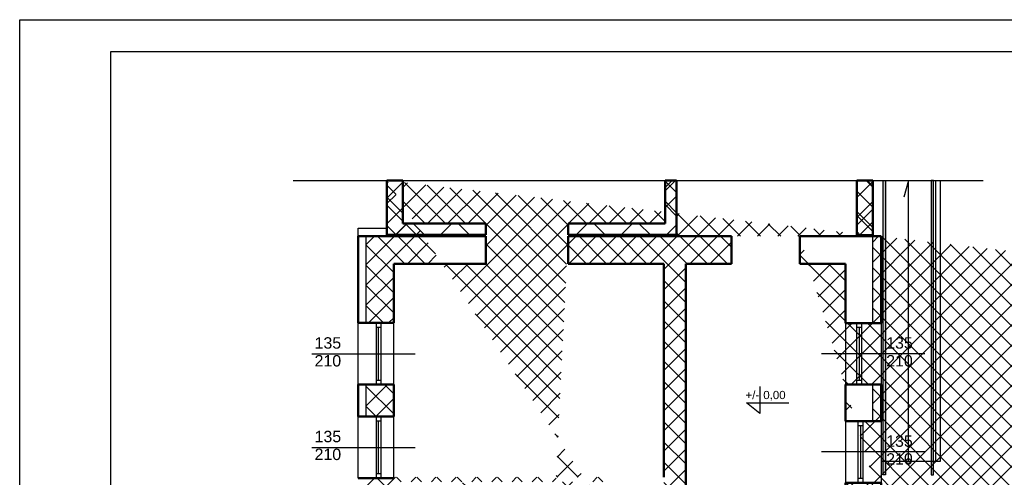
# Model space of a CAD drawing. Header units: millimetres. Extents: x 2263 to 12009, y 1338 to 5538.
# Tile 11 of 78: x 2263 to 4421, y 4535 to 5538. Entities that reach past the tile are written whole.
import ezdxf

# ---------------------------------------------------------------- set-up
doc = ezdxf.new("R2010")
doc.units = ezdxf.units.MM
for name, color, linetype in [('2D - Ogólne', 7, 'Continuous'), ('Drzwi Archicad', 7, 'Continuous'), ('Konstrukcja - Ściany zew', 7, 'Continuous'), ('Okna Archicada', 7, 'Continuous'), ('Opisy - Teksty', 7, 'Continuous')]:
    doc.layers.add(name, color=color, linetype=linetype)
for name, color, linetype, lineweight in [('A_cienkie', 130, 'Continuous', 9), ('A_opisy', 81, 'Continuous', 13), ('A_ściany istniejące hatch', 82, 'Continuous', 9)]:
    doc.layers.add(name, color=color, linetype=linetype, lineweight=lineweight)
doc.styles.get("Standard").update_dxf_attribs({"font": 'arial.ttf'})
doc.styles.add('STYL_AUTOMATYCZNY_1', font='arial.ttf')
pattern_1 = [(45, (0, 0), (-494.975, 494.975), []), (135, (0, 0), (494.975, 494.975), [])]

# ---------------------------------------------------------------- blocks, each defined once
blk = doc.blocks.new('Okno 27_2')
at = {"layer": 'Okna Archicada', "color": 7, "linetype": 'Continuous', "lineweight": 25}
for p, q in [((-675, 400), (675, 400)), ((-675, 0), (-575, 0)), ((-575, 0), (-575, -100)), ((-575, 0), (575, 0)), ((575, -100), (575, 0)), ((575, 0), (675, 0)), ((-575, -100), (-675, -100)), ((-575, -50), (575, -50)), ((575, -100), (-575, -100)), ((675, -100), (575, -100)), ((-675, -380), (675, -380))]:
    blk.add_line(p, q, dxfattribs=at)
at = {"layer": 'Okna Archicada', "color": 7, "linetype": 'Continuous', "lineweight": 50}
for p, q in [((-675, 400), (-675, 0)), ((675, 400), (675, 0)), ((-675, 0), (-675, -100)), ((-675, 0), (-675, -100)), ((675, 0), (675, -100)), ((675, 0), (675, -100)), ((-675, -100), (-675, -380)), ((675, -100), (675, -380))]:
    blk.add_line(p, q, dxfattribs=at)
blk = doc.blocks.new('Okno 27_3')
at = {"layer": 'Okna Archicada', "color": 7, "linetype": 'Continuous', "lineweight": 25}
for p, q in [((-675, 430), (675, 430)), ((-675, 0), (-575, 0)), ((-575, 0), (-575, -100)), ((-575, 0), (575, 0)), ((575, -100), (575, 0)), ((575, 0), (675, 0)), ((-575, -100), (-675, -100)), ((-575, -50), (575, -50)), ((575, -100), (-575, -100)), ((675, -100), (575, -100)), ((-675, -350), (675, -350))]:
    blk.add_line(p, q, dxfattribs=at)
at = {"layer": 'Okna Archicada', "color": 7, "linetype": 'Continuous', "lineweight": 50}
for p, q in [((-675, 0), (-675, 430)), ((675, 0), (675, 430)), ((-675, -100), (-675, 0)), ((-675, -100), (-675, 0)), ((675, -100), (675, 0)), ((675, -100), (675, 0)), ((-675, -350), (-675, -100)), ((675, -350), (675, -100))]:
    blk.add_line(p, q, dxfattribs=at)
blk = doc.blocks.new('Drzwi metalowe 27_2')
at = {"layer": 'Drzwi Archicad', "color": 7, "linetype": 'Continuous', "lineweight": 25}
for p, q in [((622, 0), (622, 1324)), ((622, 1324), (662, 1324)), ((662, 1324), (662, 0)), ((-737, 250), (-737, 269)), ((-737, 269), (-687, 269)), ((-687, 250), (-737, 250)), ((-700, 0), (-700, 250)), ((-700, 250), (-675, 250)), ((-687, 269), (-687, 250)), ((-675, 250), (-675, 0)), ((675, 0), (675, 250)), ((675, 250), (700, 250)), ((687, 269), (737, 269)), ((687, 250), (687, 269)), ((737, 250), (687, 250)), ((700, 250), (700, 0)), ((737, 269), (737, 250)), ((-675, 0), (-700, 0)), ((-662, 0), (-700, 0)), ((-700, 0), (-700, -100)), ((-662, -40), (-662, 0)), ((662, 0), (622, 0)), ((700, 0), (662, 0)), ((662, 0), (662, -40)), ((700, 0), (675, 0)), ((700, -100), (700, 0)), ((-700, -530), (-700, -100)), ((-700, -100), (-675, -100)), ((-700, -100), (-650, -100)), ((-675, -100), (-675, -530)), ((-650, -40), (-662, -40)), ((-650, -100), (-650, -40)), ((662, -40), (650, -40)), ((650, -40), (650, -100)), ((650, -100), (700, -100)), ((675, -530), (675, -100)), ((675, -100), (700, -100)), ((700, -100), (700, -530)), ((-737, -549), (-737, -530)), ((-737, -530), (-687, -530)), ((-687, -549), (-737, -549)), ((-675, -530), (-700, -530)), ((-687, -530), (-687, -549)), ((700, -530), (675, -530)), ((687, -530), (737, -530)), ((687, -549), (687, -530)), ((737, -549), (687, -549)), ((737, -530), (737, -549))]:
    blk.add_line(p, q, dxfattribs=at)
at = {"layer": 'Drzwi Archicad', "color": 7, "linetype": 'Continuous', "lineweight": 50}
for p, q in [((-700, 250), (-737, 250)), ((-700, 250), (-737, 250)), ((-700, 250), (-700, 0)), ((-700, 250), (-700, 0)), ((-700, 250), (-700, 0)), ((700, 250), (700, 0)), ((700, 250), (700, 0)), ((700, 250), (700, 0)), ((700, 250), (737, 250)), ((700, 250), (737, 250)), ((-700, 0), (-700, -100)), ((-700, 0), (-700, -100)), ((700, 0), (700, -100)), ((700, 0), (700, -100)), ((-700, -100), (-700, -530)), ((-700, -100), (-700, -530)), ((700, -100), (700, -530)), ((700, -100), (700, -530)), ((-700, -530), (-737, -530)), ((-700, -530), (-737, -530)), ((700, -530), (737, -530)), ((700, -530), (737, -530))]:
    blk.add_line(p, q, dxfattribs=at)
at = {"layer": 'Drzwi Archicad', "color": 7, "linetype": 'Continuous', "lineweight": 25}
blk.add_arc((662, 0), 1324, 90, 180, dxfattribs=at)
blk = doc.blocks.new('Ściana_2_1', base_point=(-7572, 24720))
at = {"layer": 'Konstrukcja - Ściany zew', "color": 7, "linetype": 'Continuous', "lineweight": 50}
for p, q in [((-7572, 23420), (-7322, 23420)), ((-7322, 23420), (-7222, 23420)), ((-7222, 23420), (-6792, 23420)), ((-7572, 22070), (-7322, 22070)), ((-7322, 22070), (-7222, 22070)), ((-7222, 22070), (-6792, 22070)), ((-7292, 21270), (-7572, 21270)), ((-7192, 21270), (-7292, 21270)), ((-6792, 21270), (-7192, 21270)), ((-7292, 19920), (-7572, 19920)), ((-7192, 19920), (-7292, 19920)), ((-6792, 19920), (-7192, 19920)), ((-7292, 19220), (-7572, 19220)), ((-7192, 19220), (-7292, 19220)), ((-6792, 19220), (-7192, 19220)), ((-7292, 17870), (-7572, 17870)), ((-7192, 17870), (-7292, 17870)), ((-6792, 17870), (-7192, 17870)), ((-7292, 16020), (-7572, 16020)), ((-7192, 16020), (-7292, 16020)), ((-6792, 16020), (-7192, 16020)), ((-7292, 14670), (-7572, 14670)), ((-7192, 14670), (-7292, 14670)), ((-6792, 14670), (-7192, 14670)), ((-7292, 13870), (-7572, 13870)), ((-7192, 13870), (-7292, 13870)), ((-6792, 13870), (-7192, 13870)), ((-7292, 12520), (-7572, 12520)), ((-7192, 12520), (-7292, 12520)), ((-6792, 12520), (-7192, 12520)), ((-7292, 11724), (-7572, 11724)), ((-7192, 11724), (-7292, 11724)), ((-6792, 11724), (-7192, 11724)), ((-7292, 10374), (-7572, 10374)), ((-7192, 10374), (-7292, 10374)), ((-6792, 10374), (-7192, 10374)), ((-7572, 8810), (-7572, 8847)), ((-7142, 8810), (-7572, 8810)), ((-7042, 8810), (-7142, 8810)), ((-6792, 8810), (-7042, 8810)), ((-6792, 8810), (-7042, 8810)), ((-6792, 8810), (-6792, 8847)), ((-7572, 7410), (-7572, 7373)), ((-7142, 7410), (-7572, 7410)), ((-7042, 7410), (-7142, 7410)), ((-6792, 7410), (-7042, 7410)), ((-6792, 7410), (-7042, 7410)), ((-6792, 7410), (-6792, 7373))]:
    blk.add_line(p, q, dxfattribs=at)
at = {"layer": 'Konstrukcja - Ściany zew', "color": 7, "linetype": 'Continuous', "lineweight": 50, "flags": 128}
for points in [[(-6792, 25320), (-7572, 25320)], [(-6792, 23420), (-6792, 25320)], [(-7572, 24720), (-7572, 23420)], [(-7572, 22070), (-7572, 21270)], [(-6792, 21270), (-6792, 22070)], [(-7572, 19920), (-7572, 19220)], [(-6792, 19220), (-6792, 19920)], [(-7572, 17870), (-7572, 16020)], [(-6792, 16020), (-6792, 17870)], [(-7572, 14670), (-7572, 13870)], [(-6792, 13870), (-6792, 14670)], [(-7572, 12520), (-7572, 11724)], [(-6792, 11724), (-6792, 12520)], [(-7572, 10374), (-7572, 8810)], [(-6792, 8810), (-6792, 10374)], [(-7572, 7410), (-7572, 6500)], [(-6792, 7280), (-6792, 7410)], [(-7172, 6500), (-6792, 6500)]]:
    blk.add_lwpolyline(points, dxfattribs=at)
at = {"layer": 'Drzwi Archicad', "color": 21, "linetype": 'Continuous', "lineweight": 13, "true_color": 0xff9955, "zscale": 1000, "rotation": 270}
blk.add_blockref('Drzwi metalowe 27_2', (-7042, 8110), dxfattribs=at)
at = {"layer": 'Okna Archicada', "color": 21, "linetype": 'Continuous', "lineweight": 13, "true_color": 0xff9955, "zscale": 1000, "rotation": 270}
for name, p in [('Okno 27_3', (-7222, 22745)), ('Okno 27_2', (-7192, 20595)), ('Okno 27_2', (-7192, 15345)), ('Okno 27_2', (-7192, 11049))]:
    blk.add_blockref(name, p, dxfattribs=at)
at = {"layer": 'Okna Archicada', "color": 21, "linetype": 'Continuous', "lineweight": 13, "true_color": 0xff9955, "xscale": -1, "zscale": 1000, "rotation": 270}
for p in [(-7192, 18545), (-7192, 13195)]:
    blk.add_blockref('Okno 27_2', p, dxfattribs=at)
blk = doc.blocks.new('Ściana_6_1', base_point=(-11072, -3900))
at = {"layer": 'Konstrukcja - Ściany zew', "color": 7, "linetype": 'Continuous', "lineweight": 50, "flags": 128}
for points in [[(-11552, 24720), (-11552, 20040)], [(-11072, 16793), (-11072, 24720)]]:
    blk.add_lwpolyline(points, dxfattribs=at)
blk = doc.blocks.new('Prosty otwór drzwiowy_2')
at = {"layer": 'Drzwi Archicad', "color": 7, "linetype": 'Continuous', "lineweight": 50}
for p, q in [((-750, 0), (-750, -600)), ((750, 0), (750, -600))]:
    blk.add_line(p, q, dxfattribs=at)
blk = doc.blocks.new('Prosty otwór drzwiowy_3')
at = {"layer": 'Drzwi Archicad', "color": 7, "linetype": 'Continuous', "lineweight": 50}
for p, q in [((-900, 0), (-900, -600)), ((900, 0), (900, -600))]:
    blk.add_line(p, q, dxfattribs=at)
blk = doc.blocks.new('Ściana_10_1', base_point=(-7572, 24720))
at = {"layer": 'Konstrukcja - Ściany zew', "color": 7, "linetype": 'Continuous', "lineweight": 50}
for p, q in [((-15452, 24720), (-15452, 25320)), ((-13652, 24720), (-13652, 25320)), ((-10072, 24720), (-10072, 25320)), ((-8572, 24720), (-8572, 25320))]:
    blk.add_line(p, q, dxfattribs=at)
at = {"layer": 'Konstrukcja - Ściany zew', "color": 7, "linetype": 'Continuous', "lineweight": 50, "flags": 128}
for points in [[(-15452, 25320), (-17472, 25320)], [(-10072, 25320), (-13652, 25320)], [(-7572, 25320), (-8572, 25320)], [(-17472, 24720), (-15452, 24720)], [(-13652, 24720), (-11552, 24720)], [(-11072, 24720), (-10072, 24720)], [(-8572, 24720), (-7572, 24720)]]:
    blk.add_lwpolyline(points, dxfattribs=at)
at = {"layer": 'Drzwi Archicad', "color": 21, "linetype": 'Continuous', "lineweight": 13, "true_color": 0xff9955, "zscale": 1000, "rotation": 180}
for name, p in [('Prosty otwór drzwiowy_3', (-14552, 24720)), ('Prosty otwór drzwiowy_2', (-9322, 24720))]:
    blk.add_blockref(name, p, dxfattribs=at)
blk = doc.blocks.new('Ściana_11_1', base_point=(-17472, 24720))
at = {"layer": 'Konstrukcja - Ściany zew', "color": 7, "linetype": 'Continuous', "lineweight": 50}
for p, q in [((-18252, 23421), (-17852, 23421)), ((-17852, 23421), (-17752, 23421)), ((-17752, 23421), (-17472, 23421)), ((-18252, 22071), (-17852, 22071)), ((-17852, 22071), (-17752, 22071)), ((-17752, 22071), (-17472, 22071)), ((-18252, 21371), (-17852, 21371)), ((-17852, 21371), (-17752, 21371)), ((-17752, 21371), (-17472, 21371))]:
    blk.add_line(p, q, dxfattribs=at)
at = {"layer": 'Konstrukcja - Ściany zew', "color": 7, "linetype": 'Continuous', "lineweight": 50, "flags": 128}
for points in [[(-18252, 25320), (-17472, 25320)], [(-18252, 25320), (-18252, 23421)], [(-17472, 23421), (-17472, 24720)], [(-18252, 22071), (-18252, 21371)], [(-17472, 21371), (-17472, 22071)]]:
    blk.add_lwpolyline(points, dxfattribs=at)
at = {"layer": 'Okna Archicada', "color": 21, "linetype": 'Continuous', "lineweight": 13, "true_color": 0xff9955, "zscale": 1000, "rotation": 89.99999999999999}
for p in [(-17852, 22746), (-17852, 20696)]:
    blk.add_blockref('Okno 27_2', p, dxfattribs=at)
blk = doc.blocks.new('Prosty otwór drzwiowy_8')
at = {"layer": 'Drzwi Archicad', "color": 7, "linetype": 'Continuous', "lineweight": 50}
for p, q in [((-900, 0), (-900, -250)), ((900, 0), (900, -250))]:
    blk.add_line(p, q, dxfattribs=at)
blk = doc.blocks.new('Ściana_74_1', base_point=(-11272, 25600))
at = {"layer": 'Konstrukcja - Ściany zew', "color": 7, "linetype": 'Continuous', "lineweight": 50}
for p, q in [((-15452, 25350), (-15452, 25600)), ((-13652, 25350), (-13652, 25600))]:
    blk.add_line(p, q, dxfattribs=at)
at = {"layer": 'Konstrukcja - Ściany zew', "color": 7, "linetype": 'Continuous', "lineweight": 50, "flags": 128}
for points in [[(-17622, 25600), (-17622, 25350)], [(-15452, 25600), (-17272, 25600)], [(-11522, 25600), (-13652, 25600)], [(-11272, 25350), (-11272, 25600)], [(-17622, 25350), (-15452, 25350)], [(-13652, 25350), (-11272, 25350)]]:
    blk.add_lwpolyline(points, dxfattribs=at)
at = {"layer": 'Drzwi Archicad', "color": 21, "linetype": 'Continuous', "lineweight": 13, "true_color": 0xff9955, "xscale": -1, "zscale": 1000, "rotation": 180}
blk.add_blockref('Prosty otwór drzwiowy_8', (-14552, 25350), dxfattribs=at)
blk = doc.blocks.new('Ściana_75_1', base_point=(-7322, 26540))
at = {"layer": 'Konstrukcja - Ściany zew', "color": 7, "linetype": 'Continuous', "lineweight": 50, "flags": 128}
for points in [[(-7322, 26540), (-7322, 25343)], [(-6972, 26540), (-7322, 26540)], [(-6972, 25343), (-6972, 26540)], [(-7322, 25343), (-6972, 25343)]]:
    blk.add_lwpolyline(points, dxfattribs=at)
blk = doc.blocks.new('Ściana_76_1', base_point=(-17272, 25600))
at = {"layer": 'Konstrukcja - Ściany zew', "color": 7, "linetype": 'Continuous', "lineweight": 50, "flags": 128}
for points in [[(-17272, 26540), (-17622, 26540)], [(-17622, 26540), (-17622, 25600)], [(-17272, 25600), (-17272, 26540)]]:
    blk.add_lwpolyline(points, dxfattribs=at)
blk = doc.blocks.new('Ściana_77_1', base_point=(-11522, 26540))
at = {"layer": 'Konstrukcja - Ściany zew', "color": 7, "linetype": 'Continuous', "lineweight": 50, "flags": 128}
for points in [[(-11522, 26540), (-11522, 25600)], [(-11272, 26540), (-11522, 26540)], [(-11272, 25600), (-11272, 26540)]]:
    blk.add_lwpolyline(points, dxfattribs=at)
blk = doc.blocks.new('Wypełnienie_143_1', base_point=(0, 0))
at = {"layer": '2D - Ogólne', "linetype": 'Continuous', "lineweight": 0, "true_color": 0x000000}
h = blk.add_hatch(dxfattribs=at)
h.set_pattern_fill('BLOCZKI_BETONOWE_0001', color=18, style=0, pattern_type=2)
h.set_pattern_definition(pattern_1)
h.paths.add_polyline_path([(-17622, 25600), (-17622, 25350), (-15452, 25350), (-15452, 25600), (-17272, 25600), (-17272, 26540), (-17622, 26540)])
at = {"layer": '2D - Ogólne', "color": 7, "linetype": 'Continuous', "lineweight": 25, "flags": 128}
blk.add_lwpolyline([(-17622, 25600), (-17622, 26540), (-17272, 26540), (-17272, 25600), (-15452, 25600), (-15452, 25350), (-17622, 25350)], close=True, dxfattribs=at)
blk = doc.blocks.new('Wypełnienie_144_1', base_point=(0, 0))
at = {"layer": '2D - Ogólne', "linetype": 'Continuous', "lineweight": 0, "true_color": 0x000000}
h = blk.add_hatch(dxfattribs=at)
h.set_pattern_fill('BLOCZKI_BETONOWE_0001', color=18, style=0, pattern_type=2)
h.set_pattern_definition(pattern_1)
h.paths.add_polyline_path([(-7322, 25343), (-6972, 25343), (-6972, 26540), (-7322, 26540)])
at = {"layer": '2D - Ogólne', "color": 7, "linetype": 'Continuous', "lineweight": 25, "flags": 128}
blk.add_lwpolyline([(-7322, 25343), (-7322, 26540), (-6972, 26540), (-6972, 25343)], close=True, dxfattribs=at)
blk = doc.blocks.new('Wypełnienie_145_1', base_point=(0, 0))
at = {"layer": '2D - Ogólne', "linetype": 'Continuous', "lineweight": 0, "true_color": 0x000000}
h = blk.add_hatch(dxfattribs=at)
h.set_pattern_fill('BLOCZKI_BETONOWE_0001', color=18, style=0, pattern_type=2)
h.set_pattern_definition(pattern_1)
h.paths.add_polyline_path([(-11522, 25600), (-13652, 25600), (-13652, 25350), (-11272, 25350), (-11272, 25600), (-11272, 26540), (-11522, 26540)])
at = {"layer": '2D - Ogólne', "color": 7, "linetype": 'Continuous', "lineweight": 25, "flags": 128}
blk.add_lwpolyline([(-11522, 25600), (-11522, 26540), (-11272, 26540), (-11272, 25600), (-11272, 25350), (-13652, 25350), (-13652, 25600)], close=True, dxfattribs=at)

msp = doc.modelspace()

# ---------------------------------------------------------------- hatches: boundary and pattern name
at = {"layer": 'A_cienkie', "linetype": 'ByBlock', "lineweight": 25}
h = msp.add_hatch(color=0, dxfattribs=at)
h.dxf.hatch_style = 1
h.paths.add_polyline_path([(4160.83871, 5185.4173), (4160.83871, 4540.88308), (4155.83871, 4540.88308), (4155.83871, 5185.4173)])
h = msp.add_hatch(color=0, dxfattribs=at)
h.dxf.hatch_style = 1
h.paths.add_polyline_path([(4260.83871, 5185.4173), (4260.83871, 4540.88308), (4265.83871, 4540.88308), (4265.83871, 5185.4173)])
at = {"layer": 'A_ściany istniejące hatch', "linetype": 'ByBlock', "lineweight": 25}
h = msp.add_hatch(dxfattribs=at)
h.set_pattern_fill('NET', color=0, scale=250, angle=45)
h.set_pattern_definition([(45, (37537.47, -788.94), (-22.097087, 22.097087), []), (135, (37537.47, -788.94), (-22.097087, -22.097087), [])])
h.paths.add_polyline_path([(5550.83871, 4367.38309), (5592.83871, 4367.38308), (5592.83871, 4105.38308), (5802.83871, 4105.38308), (5802.83871, 4063.38308), (5550.83871, 4063.38308)], flags=16)
h.paths.add_polyline_path([(6144.84036, 4091.38308), (6144.84036, 4031.38308), (6024.83871, 4031.38308), (6024.83871, 3871.38308), (5964.83871, 3871.38308), (5964.83871, 4063.38308), (5922.83871, 4063.38308), (5922.83871, 4105.38308), (5926.83871, 4105.38308), (5926.83871, 4764.38308), (5592.83871, 4764.38308), (5592.83871, 4718.38308), (5550.83871, 4718.38308), (5550.83871, 4808.38308), (6008.83871, 4808.38308), (6008.8387, 4764.38308), (5970.83871, 4764.38308), (5970.83871, 4091.38308)], flags=17)
h.paths.add_polyline_path([(6748.83871, 4091.38308), (6890.83871, 4091.38308), (6890.83871, 4153.38308), (6934.83871, 4153.38308), (6934.83871, 3868.38309), (6874.83871, 3868.38309), (6874.83871, 4031.38308), (6748.83871, 4031.38308)], flags=17)
h.paths.add_polyline_path([(6791.83871, 3211.38308), (6874.83871, 3211.38308), (6874.83871, 3326.38309), (6934.83871, 3326.38309), (6934.83871, 3153.38308), (6874.83871, 3153.38308), (6874.83871, 3186.38308), (6791.83871, 3186.38308)], flags=17)
h.paths.add_polyline_path([(6434.83871, 3781.38308), (6464.83871, 3781.38308), (6464.83871, 3751.38308), (6434.83871, 3751.38308)], flags=17)
h.paths.add_polyline_path([(6434.83871, 3487.38308), (6464.83871, 3487.38308), (6464.83871, 3517.38308), (6434.83871, 3517.38308)], flags=17)
h.paths.add_polyline_path([(5946.83871, 1941.38308), (6006.83871, 1941.38308), (6006.83871, 1781.38308), (6244.83871, 1781.38308), (6244.83871, 1961.38308), (6304.83871, 1961.38308), (6304.83871, 1781.38308), (6874.83871, 1781.38308), (6874.83871, 1931.38308), (6934.83871, 1931.38308), (6934.83871, 1721.38308), (5946.83871, 1721.38308)])
h.paths.add_polyline_path([(3464.83871, 5091.38308), (3677.83871, 5091.38309), (3677.8387, 5185.4173), (3702.8387, 5185.4173), (3702.8387, 5066.38308), (3464.83871, 5066.38308)], flags=17)
h.paths.add_polyline_path([(4097.83871, 5065.72859), (4132.83871, 5065.72859), (4132.83871, 5185.4173), (4097.83871, 5185.4173)], flags=17)
h.paths.add_polyline_path([(4387.83871, 3241.38308), (4457.83869, 3241.38308), (4457.83869, 3181.38308), (4387.83871, 3181.38308)], flags=17)
h.paths.add_polyline_path([(4797.83871, 3241.38308), (4867.83871, 3241.38308), (4867.83871, 3181.38308), (4797.83871, 3181.38308)], flags=17)
h.paths.add_polyline_path([(5238.83871, 3241.38308), (5306.83869, 3241.38308), (5306.83869, 3181.38308), (5238.83871, 3181.38308)], flags=17)
h.paths.add_polyline_path([(5441.83871, 3241.38308), (5522.83869, 3241.38308), (5522.83869, 3181.38308), (5441.83871, 3181.38308)], flags=17)
h.paths.add_polyline_path([(6024.83871, 3741.38308), (5964.83871, 3741.38308), (5964.83871, 3665.38308), (6024.83871, 3665.38308)], flags=17)
h.paths.add_polyline_path([(5592.83871, 4588.38308), (5550.83871, 4588.38308), (5550.83871, 4497.38309), (5592.83871, 4497.38309)], flags=16)
h.paths.add_polyline_path([(6138.83871, 4808.38308), (6272.83871, 4808.38308), (6272.83871, 4764.38308), (6138.83871, 4764.38308)], flags=17)
h.paths.add_polyline_path([(6890.83871, 4488.38309), (6934.83871, 4488.38309), (6934.83871, 4563.38308), (6890.83871, 4563.38308)], flags=17)
h.paths.add_polyline_path([(6890.83871, 4283.38308), (6934.83871, 4283.38308), (6934.83871, 4358.38308), (6890.83871, 4358.38308)], flags=17)
h.paths.add_polyline_path([(6874.83871, 3662.38309), (6934.83871, 3662.38309), (6934.83871, 3738.38309), (6874.83871, 3738.38309)], flags=17)
h.paths.add_polyline_path([(6874.83871, 3456.38309), (6934.83871, 3456.38309), (6934.83871, 3532.38309), (6874.83871, 3532.38309)], flags=17)
h.paths.add_polyline_path([(6874.83871, 2948.38309), (6934.83871, 2948.38309), (6934.83871, 3023.38308), (6874.83871, 3023.38308)], flags=17)
h.paths.add_polyline_path([(6874.83871, 2743.38309), (6934.83871, 2743.38309), (6934.83871, 2818.38308), (6874.83871, 2818.38308)], flags=17)
h.paths.add_polyline_path([(6874.83871, 2271.38309), (6934.83871, 2271.38309), (6934.83871, 2341.38308), (6874.83871, 2341.38308)], flags=17)
h.paths.add_polyline_path([(6934.83871, 2066.38308), (6874.83871, 2066.38308), (6874.83871, 2136.38308), (6934.83871, 2136.38308)], flags=17)
h.paths.add_polyline_path([(5649.83871, 2181.38308), (5719.83871, 2181.38308), (5719.83871, 2121.38308), (5649.83871, 2121.38308)], flags=17)
h.paths.add_polyline_path([(5444.83871, 2121.38308), (5514.83871, 2121.38308), (5514.83871, 2181.38308), (5444.83871, 2181.38308)], flags=17)
h.paths.add_polyline_path([(5239.83871, 2181.38308), (5309.83871, 2181.38308), (5309.83871, 2121.38308), (5239.83871, 2121.38308)], flags=17)
h.paths.add_polyline_path([(4982.83871, 2121.38308), (5104.83869, 2121.38308), (5104.83869, 2181.38308), (4982.83871, 2181.38308)], flags=17)
h.paths.add_polyline_path([(4777.83871, 2181.38308), (4847.83871, 2181.38308), (4847.83871, 2121.38308), (4777.83871, 2121.38308)], flags=17)
h.paths.add_polyline_path([(4572.83871, 2121.38308), (4642.83871, 2121.38308), (4642.83871, 2181.38308), (4572.83871, 2181.38308)], flags=17)
h.paths.add_polyline_path([(4367.83871, 2181.38308), (4437.83871, 2181.38308), (4437.83871, 2121.38308), (4367.83871, 2121.38308)], flags=17)
h.paths.add_polyline_path([(6256.83871, 2181.38308), (6170.33871, 2181.38308), (6170.35412, 2121.38308), (6244.83871, 2121.38308), (6244.83871, 2071.38308), (6304.83871, 2071.38308), (6304.83871, 2314.88308), (6256.83871, 2314.88308)], flags=17)
h.paths.add_polyline_path([(6060.33871, 2181.38308), (6060.35412, 2121.38308), (6006.83871, 2121.38308), (6006.83871, 2081.38308), (5946.83871, 2081.38308), (5946.83871, 2121.38308), (5854.83871, 2121.38308), (5854.83871, 2181.38308)], flags=17)
h.paths.add_polyline_path([(4072.83871, 2075.38308), (4132.83871, 2075.38308), (4132.83871, 2121.38308), (4232.83871, 2121.38308), (4232.83869, 2181.38308), (4072.83871, 2181.38308)], flags=17)
h.paths.add_polyline_path([(5862.83871, 3241.38308), (5964.83871, 3241.38308), (5964.83871, 3535.38308), (6024.83871, 3535.38308), (6024.83871, 3211.38308), (6041.83871, 3211.38308), (6041.83871, 3186.38308), (6024.83871, 3186.38308), (6024.83871, 2831.38308), (6051.83871, 2831.38308), (6051.83871, 2751.38308), (6024.83871, 2751.38308), (6024.83871, 2531.38308), (5849.33871, 2531.38308), (5849.33871, 2579.38308), (5984.83871, 2579.38308), (5984.83871, 3181.38308), (5862.83871, 3181.38308)], flags=17)
h.paths.add_polyline_path([(5657.83871, 3241.38308), (5727.83871, 3241.38308), (5727.83871, 3181.38308), (5694.83871, 3181.38308), (5694.83871, 3015.38308), (5662.83871, 3015.38309), (5662.83871, 3181.38308), (5657.83871, 3181.38308)], flags=17)
h.paths.add_polyline_path([(5415.83871, 2579.38308), (5662.83871, 2579.38308), (5662.83871, 2729.38309), (5694.83871, 2729.38309), (5694.83871, 2579.38308), (5739.33871, 2579.38308), (5739.33871, 2531.38308), (5415.83871, 2531.38308)], flags=17)
h.paths.add_polyline_path([(4426.83871, 2579.38308), (4426.83871, 2531.38308), (4666.83871, 2531.38308), (4666.83871, 2579.38308), (4662.83871, 2579.38308), (4662.83871, 2671.38308), (4634.83871, 2671.38308), (4634.83871, 2579.38308)], flags=17)
h.paths.add_polyline_path([(4072.83871, 3272.38308), (4132.83871, 3272.38308), (4132.83871, 3241.38308), (4252.83871, 3241.38308), (4252.83869, 3181.38308), (4112.83871, 3181.38308), (4112.83871, 2579.38308), (4316.83871, 2579.38308), (4316.83871, 2531.38308), (4072.83871, 2531.38308)], flags=17)
h.paths.add_polyline_path([(4132.83871, 3568.79816), (4072.83871, 3568.79816), (4072.83871, 3412.3831), (4132.83871, 3412.3831)], flags=17)
h.paths.add_polyline_path([(4132.83871, 3783.35665), (4072.83871, 3783.35665), (4072.83871, 3703.79816), (4132.83871, 3703.79816)], flags=17)
h.paths.add_polyline_path([(4132.83871, 3998.38308), (4072.83871, 3998.38308), (4072.83871, 3918.35666), (4132.83871, 3918.35666)], flags=17)
h.paths.add_polyline_path([(4132.83871, 4318.38308), (4072.83871, 4318.38308), (4072.83871, 4133.38308), (4132.83871, 4133.38308)], flags=17)
h.paths.add_polyline_path([(4132.83871, 4523.38308), (4072.83871, 4523.38308), (4072.83871, 4453.3831), (4132.83871, 4453.3831)], flags=17)
h.paths.add_polyline_path([(4132.83871, 4738.38308), (4072.83871, 4738.38308), (4072.83871, 4658.38308), (4132.83871, 4658.38308)], flags=17)
h.paths.add_polyline_path([(3082.83871, 4463.49943), (3022.83871, 4463.49943), (3022.83871, 4533.47941), (3082.83871, 4533.47941), (3082.83871, 4535.38308), (3542.83871, 4535.38308), (3542.83871, 4525.38308), (3511.73871, 4525.38308), (3511.73871, 4449.38308), (3496.73871, 4449.38308), (3496.73871, 4525.38308), (3240.83871, 4525.38308), (3240.83871, 4510.37993), (3233.83871, 4510.37993), (3233.83871, 4525.38308), (3082.83871, 4525.38308)])
h.paths.add_polyline_path([(3082.83871, 4408.38308), (3082.83871, 4415.38308), (3233.83871, 4415.38308), (3233.83871, 4420.37993), (3240.83871, 4420.37993), (3240.83871, 4397.90202), (3233.83871, 4397.90202), (3233.83871, 4408.38308)], flags=17)
h.paths.add_polyline_path([(3022.83871, 4328.49943), (3082.83871, 4328.49943), (3082.83871, 4298.38308), (3233.83871, 4298.38308), (3233.83871, 4307.90202), (3240.83871, 4307.90202), (3240.83871, 4298.38308), (3496.73871, 4298.38308), (3496.73871, 4354.38308), (3511.73871, 4354.38308), (3511.73871, 4298.38308), (3539.83871, 4298.38308), (3539.83871, 4283.38308), (3082.83871, 4283.38308), (3082.83871, 4258.01945), (3022.83871, 4258.01945)])
h.paths.add_polyline_path([(3022.83871, 4128.01945), (3082.83871, 4128.01945), (3082.83871, 4083.38308), (3674.83871, 4083.38308), (3674.83871, 4100.64844), (3722.83871, 4100.64844), (3722.83871, 3771.38225), (3674.83871, 3771.38225), (3674.83871, 4043.38308), (3082.83871, 4043.38308), (3082.83871, 3965.51194), (3022.83871, 3965.51194)])
h.paths.add_polyline_path([(3022.83871, 3625.53195), (3082.83871, 3625.53195), (3082.83871, 3603.38308), (3674.83871, 3603.38308), (3674.83871, 3661.38225), (3722.83871, 3661.38225), (3722.83871, 3264.38225), (3674.83871, 3264.38225), (3674.83871, 3578.38308), (3082.83871, 3578.38308), (3082.83871, 3555.31567), (3022.83871, 3555.31567)])
h.paths.add_polyline_path([(3022.83871, 3211.185), (3082.83871, 3211.185), (3082.83871, 3141.38308), (3674.83871, 3141.38308), (3674.83871, 3154.38225), (3722.83871, 3154.38225), (3722.83871, 3095.74402), (3674.83871, 3095.74402), (3674.83871, 3098.38308), (3082.83871, 3098.38308), (3082.83871, 3046.185), (3022.83871, 3046.185)])
h.paths.add_polyline_path([(3022.83871, 2911.185), (3082.83871, 2911.185), (3082.83871, 2856.60282), (3141.83871, 2856.60282), (3141.83871, 2998.3005), (3151.20249, 2998.3005), (3151.20249, 2992.3005), (3147.83871, 2992.3005), (3147.83871, 2856.60282), (3244.83871, 2856.60282), (3244.83871, 2992.3005), (3240.20249, 2992.3005), (3240.20249, 2998.3005), (3255.38391, 2998.3005), (3255.38391, 2992.3005), (3250.83871, 2992.3005), (3250.83871, 2856.60282), (3347.83871, 2856.60282), (3347.83871, 2992.3005), (3344.38391, 2992.3005), (3344.38391, 2998.3005), (3353.83871, 2998.3005), (3353.83871, 2963.3005), (3358.01039, 2963.3005), (3358.01039, 2957.3005), (3353.83871, 2957.3005), (3353.83871, 2856.60282), (3521.83871, 2856.60282), (3521.83871, 2957.3005), (3447.0104, 2957.3005), (3447.01039, 2963.3005), (3527.83871, 2963.3005), (3527.83871, 2856.60282), (3674.83871, 2856.60282), (3674.83871, 2985.74402), (3722.83871, 2985.74402), (3722.83871, 2838.88915), (3674.83871, 2838.88915), (3674.83871, 2841.60282), (3527.83871, 2841.60282), (3527.83871, 2799.30282), (3521.83871, 2799.30282), (3521.83871, 2841.60282), (3082.83871, 2841.60282), (3022.83871, 2841.60282)])
h.paths.add_polyline_path([(3022.83871, 3760.53195), (3082.83871, 3760.53195), (3082.83871, 3830.51194), (3022.83871, 3830.51194)])
h.paths.add_polyline_path([(3022.83871, 3346.185), (3082.83871, 3346.185), (3082.83871, 3420.31567), (3022.83871, 3420.31567)], flags=17)
h.paths.add_polyline_path([(3022.83871, 2636.62284), (3082.83871, 2636.62284), (3082.83871, 2706.60282), (3022.83871, 2706.60282)], flags=17)
h.paths.add_polyline_path([(3022.83871, 2431.64285), (3022.83871, 2501.62284), (3082.83871, 2501.62284), (3082.83871, 2491.62284), (3129.83871, 2491.62284), (3129.83871, 2662.60284), (3141.04943, 2662.60284), (3141.04943, 2656.60284), (3135.83871, 2656.60284), (3135.83871, 2491.62284), (3234.83871, 2491.62284), (3234.83871, 2656.60284), (3230.04943, 2656.60284), (3230.04943, 2662.60284), (3245.35057, 2662.60284), (3245.35057, 2656.60284), (3240.83871, 2656.60284), (3240.83871, 2491.62284), (3337.83871, 2491.62284), (3337.83871, 2656.60284), (3334.35057, 2656.60284), (3334.35056, 2662.60284), (3348.38391, 2662.60284), (3348.38391, 2656.60284), (3343.83871, 2656.60284), (3343.83871, 2491.62284), (3440.83871, 2491.62284), (3440.83871, 2656.60284), (3437.38391, 2656.60284), (3437.38391, 2662.60284), (3440.83871, 2662.60284), (3440.83871, 2706.60282), (3521.83871, 2706.60282), (3521.83871, 2710.30282), (3527.83871, 2710.30282), (3527.83871, 2696.27529), (3521.83871, 2696.27529), (3521.83871, 2700.60282), (3446.83871, 2700.60282), (3446.83871, 2491.62284), (3521.83871, 2491.62284), (3521.83871, 2607.27528), (3527.83871, 2607.27529), (3527.83871, 2491.62284), (3674.83871, 2491.62284), (3674.83871, 2728.88915), (3722.83871, 2728.88915), (3722.83871, 2295.08308), (3674.83871, 2295.08308), (3674.83871, 2476.62284), (3527.83871, 2476.62284), (3527.83871, 2379.11333), (3521.83871, 2379.11333), (3521.83871, 2476.62284), (3446.83871, 2476.62284), (3446.83871, 2283.78308), (3521.83871, 2283.78308), (3521.83871, 2290.11333), (3527.83871, 2290.11333), (3527.83871, 2274.08309), (3521.83871, 2274.08308), (3521.83871, 2277.78308), (3440.83871, 2277.78308), (3440.83871, 2351.38308), (3437.38391, 2351.38308), (3437.38391, 2357.38308), (3440.83871, 2357.38308), (3440.83871, 2476.62284), (3343.83871, 2476.62284), (3343.83871, 2357.38308), (3348.38391, 2357.38308), (3348.38391, 2351.38308), (3334.35057, 2351.38308), (3334.35057, 2357.38308), (3337.83871, 2357.38308), (3337.83871, 2476.62284), (3240.83871, 2476.62284), (3240.83871, 2357.38308), (3245.35057, 2357.38308), (3245.35057, 2351.38308), (3230.04943, 2351.38308), (3230.04943, 2357.38308), (3234.83871, 2357.38308), (3234.83871, 2476.62284), (3135.83871, 2476.62284), (3135.83871, 2357.38308), (3141.04943, 2357.38308), (3141.04943, 2351.38308), (3129.83871, 2351.38308), (3129.83871, 2476.62284), (3082.83871, 2476.62284), (3082.83871, 2431.64285)])
h.paths.add_polyline_path([(3142.83871, 2040.38308), (3082.83871, 2040.38308), (3082.83871, 2121.38308), (3022.83871, 2121.38308), (3022.83871, 2296.64285), (3082.83871, 2296.64285), (3082.83871, 2181.38308), (3521.83871, 2181.38308), (3521.83871, 2185.08308), (3527.83871, 2185.08309), (3527.83871, 2181.38308), (3674.83871, 2181.38308), (3674.83871, 2185.08308), (3722.83871, 2185.08308), (3722.83871, 2130.38309), (3697.83871, 2130.38308), (3697.83871, 2141.38308), (3527.83871, 2141.38308), (3527.83871, 2136.64285), (3521.83871, 2136.64285), (3521.83871, 2141.38308), (3337.83871, 2141.38308), (3337.83871, 2101.12992), (3312.83871, 2101.12992), (3312.83871, 2141.38308), (3142.83871, 2141.38308)])
h.paths.add_polyline_path([(3142.83871, 1791.38308), (3142.83871, 1830.38308), (3082.83871, 1830.38308), (3082.83871, 1731.38308), (4132.83871, 1731.38308), (4132.83871, 1935.38308), (4072.83871, 1935.38308), (4072.83871, 1791.38308)])
edge = h.paths.add_edge_path()
edge.add_line((6402.83871, 4808.38308), (6402.8387, 4764.38308))
edge.add_line((6402.8387, 4764.38308), (6440.83871, 4764.38308))
edge.add_line((6440.83871, 4764.38308), (6440.83871, 4614.38308))
edge.add_line((6440.83871, 4614.38308), (6467.83871, 4614.38308))
edge.add_line((6467.83871, 4614.38308), (6467.83871, 4764.38308))
edge.add_line((6467.83871, 4764.38308), (6890.83871, 4764.38308))
edge.add_line((6890.83871, 4764.38308), (6890.83871, 4693.38308))
edge.add_line((6890.83871, 4693.38308), (6934.83871, 4693.38308))
edge.add_line((6934.83871, 4693.38308), (6934.83871, 4808.38308))
edge.add_line((6934.83871, 4808.38308), (6402.83871, 4808.38313))
edge.add_line((3067.83871, 5185.4173), (3102.83871, 5185.4173))
edge.add_line((3102.83871, 5185.4173), (3102.83871, 5091.38309))
edge.add_line((3102.83871, 5091.38309), (3284.83871, 5091.38309))
edge.add_line((3284.83871, 5091.38309), (3284.83871, 5066.38308))
edge.add_line((3284.83871, 5066.38308), (3067.83871, 5066.38308))
edge.add_line((3067.83871, 5066.38308), (3067.83871, 5185.4173))
edge.add_line((4662.83871, 2781.38308), (4634.83871, 2781.38308))
edge.add_line((4634.83871, 2781.38308), (4634.83871, 3066.38308))
edge.add_line((4634.83871, 3066.38308), (4662.83871, 3066.38308))
edge.add_line((4662.83871, 3066.38308), (4662.83871, 2986.40213))
edge.add_line((4662.83871, 2986.40213), (4662.83871, 2894.77453))
edge.add_line((4662.83871, 2894.77453), (4662.83871, 2791.38308))
edge.add_line((4662.83871, 2791.38308), (4662.83869, 2781.38308))
edge.add_line((3972.83871, 5063.38308), (4132.83871, 5063.38308))
edge.add_line((4132.83871, 5063.38308), (4132.83871, 4873.38308))
edge.add_line((4132.83871, 4873.38308), (4072.83871, 4873.38308))
edge.add_line((4072.83871, 4873.38308), (4072.83871, 5003.38308))
edge.add_line((4072.83871, 5003.38308), (3972.83871, 5003.38308))
edge.add_line((3972.83871, 5003.38308), (3972.8387, 5063.38308))
edge.add_line((3464.83871, 5063.38308), (3822.83871, 5063.38308))
edge.add_line((3822.83871, 5063.38308), (3822.83871, 5003.38308))
edge.add_line((3822.83871, 5003.38308), (3722.83871, 5003.38308))
edge.add_line((3722.83871, 5003.38308), (3722.83871, 4210.64844))
edge.add_line((3722.83871, 4210.64844), (3674.83871, 4210.64844))
edge.add_line((3674.83871, 4210.64844), (3674.83871, 4283.38308))
edge.add_line((3674.83871, 4283.38308), (3634.83871, 4283.38308))
edge.add_line((3634.83871, 4283.38308), (3634.83871, 4298.38308))
edge.add_line((3634.83871, 4298.38308), (3674.83871, 4298.38308))
edge.add_line((3674.83871, 4298.38308), (3674.83871, 5003.38308))
edge.add_line((3674.83871, 5003.38308), (3464.83871, 5003.38308))
edge.add_line((3464.83871, 5003.38308), (3464.83871, 5063.38308))
edge.add_line((3312.83871, 2001.12992), (3337.83871, 2001.12992))
edge.add_line((3337.83871, 2001.12992), (3337.83871, 1966.38308))
edge.add_line((3337.83871, 1966.38308), (3697.83871, 1966.38308))
edge.add_line((3697.83871, 1966.38308), (3697.83871, 2032.41525))
edge.add_line((3697.83871, 2032.41525), (3722.83871, 2032.41525))
edge.add_line((3722.83871, 2032.41525), (3722.83871, 1961.38308))
edge.add_line((3722.83871, 1961.38308), (3392.83871, 1961.38308))
edge.add_line((3392.83871, 1961.38308), (3392.83871, 1941.38308))
edge.add_line((3392.83871, 1941.38308), (3312.83871, 1941.38308))
edge.add_line((3312.83871, 1941.38308), (3312.83871, 2001.12992))
h.paths.add_polyline_path([(5092.83871, 3066.38308), (5052.83871, 3066.38308), (5052.83871, 2579.38308), (4776.83871, 2579.38308), (4776.83871, 2531.38308), (5305.83871, 2531.38308), (5305.83871, 2579.38308), (5092.83871, 2579.38308)], flags=17)
h.paths.add_polyline_path([(5052.83871, 3166.38308), (5092.83871, 3166.38308), (5092.83871, 3181.38308), (5103.83871, 3181.38308), (5103.83871, 3241.38308), (5002.83871, 3241.38308), (5002.83871, 3181.38308), (5052.83871, 3181.38308)], flags=17)
h.paths.add_polyline_path([(6573.83871, 4031.38308), (6319.84036, 4031.38308), (6319.84036, 4091.38308), (6440.83871, 4091.38308), (6440.83871, 4164.38309), (6467.83871, 4164.38309), (6467.83871, 4091.38308), (6573.83871, 4091.38308)], flags=17)
h.paths.add_polyline_path([(6362.33489, 2788.38308), (6372.33489, 2788.38308), (6372.33489, 2803.38308), (6362.33489, 2803.38308)], flags=17)
h.paths.add_polyline_path([(6452.33489, 2960.38308), (6467.33489, 2960.38308), (6467.33489, 3186.38308), (6507.83871, 3186.38308), (6507.83871, 3211.38308), (6151.83871, 3211.38308), (6151.83871, 3186.38308), (6212.83871, 3186.38308), (6212.83871, 2960.38308), (6230.83871, 2960.38308), (6230.83871, 2970.38308), (6222.83871, 2970.38308), (6222.83871, 3186.38308), (6362.33489, 3186.38308), (6362.33489, 2970.38308), (6315.8387, 2970.38308), (6315.8387, 2960.38308), (6377.33489, 2960.38308), (6377.33489, 2970.38308), (6372.33489, 2970.38308), (6372.33489, 3186.38308), (6457.33489, 3186.38308), (6457.33489, 2970.38308), (6452.33489, 2970.38308)], flags=17)
h.paths.add_polyline_path([(6222.83871, 2803.38308), (6212.83871, 2803.38308), (6212.83871, 2579.38308), (6154.83871, 2579.38308), (6154.83871, 2531.38308), (6256.83871, 2531.38308), (6256.83871, 2424.88308), (6304.83871, 2424.88308), (6304.83871, 2531.38308), (6874.83871, 2531.38308), (6874.83871, 2476.38309), (6934.83871, 2476.38308), (6934.83871, 2613.38308), (6874.83871, 2613.38308), (6874.83871, 2579.38308), (6372.33489, 2579.38308), (6372.33489, 2688.38308), (6362.33489, 2688.38308), (6362.33489, 2579.38308), (6222.83871, 2579.38308)], flags=17)
h.paths.add_polyline_path([(3022.83871, 4873.4594), (3082.83871, 4873.4594), (3082.83871, 5003.38308), (3284.8387, 5003.38308), (3284.8387, 5063.38308), (3022.83871, 5063.38308)])
h.paths.add_polyline_path([(3082.83871, 4738.4594), (3022.83871, 4738.4594), (3022.83871, 4668.47941), (3082.83871, 4668.47941)])

# ---------------------------------------------------------------- linework, layer by layer
at = {"layer": '2D - Ogólne', "color": 0, "linetype": 'ByBlock', "lineweight": 25, "ltscale": 0.1}
msp.add_line((2862.85503, 5185.4173), (4374.97751, 5185.4173), dxfattribs=at)
at = {"layer": '2D - Ogólne', "color": 0, "linetype": 'ByBlock', "lineweight": 25}
for p, q in [((4270.83871, 4570.88308), (4270.83871, 5185.4173)), ((4280.83871, 4570.88308), (4280.83871, 5185.4173)), ((3004.83871, 5063.38308), (3004.83871, 5081.38308)), ((3004.83871, 5081.38308), (3067.83871, 5081.38308)), ((3022.83871, 4873.4594), (3022.83871, 5063.38308)), ((3022.83871, 5063.38308), (3067.83871, 5063.38308)), ((4132.83871, 4873.38308), (4132.83871, 5063.38308)), ((2903.42798, 4805.9594), (3129.91861, 4805.9594)), ((4246.88488, 4805.9594), (4020.39425, 4805.9594)), ((3022.83871, 4668.47941), (3022.83871, 4738.4594)), ((4132.83871, 4658.38308), (4132.83871, 4738.38308)), ((2903.42798, 4600.97941), (3129.91861, 4600.97941)), ((4246.88488, 4590.88308), (4020.39425, 4590.88308)), ((4150.83871, 4570.88308), (4280.83871, 4570.88308))]:
    msp.add_line(p, q, dxfattribs=at)
at = {"layer": 'A_cienkie', "color": 0, "linetype": 'ByBlock', "lineweight": 25}
for points in [[(4160.83871, 5185.4173), (4160.83871, 4540.88308), (4155.83871, 4540.88308), (4155.83871, 5185.4173)], [(4260.83871, 5185.4173), (4260.83871, 4540.88308), (4265.83871, 4540.88308), (4265.83871, 5185.4173)]]:
    msp.add_lwpolyline(points, close=True, dxfattribs=at)
at = {"layer": 'A_opisy', "color": 0, "linetype": 'ByBlock', "lineweight": 25}
for p, q in [((4210.83871, 5185.4173), (4201.10772, 5149.18312)), ((4210.83871, 4570.88308), (4210.83871, 5185.4173))]:
    msp.add_line(p, q, dxfattribs=at)
for points in [[(2263.16386, 5537.85272), (8463.16386, 5537.85272), (8463.16386, 1337.85272), (2263.16386, 1337.85272)], [(2463.16386, 5467.85272), (8393.16386, 5467.85272), (8393.16386, 1407.85272), (2463.16386, 1407.85272)]]:
    msp.add_lwpolyline(points, close=True, dxfattribs=at)
msp.add_lwpolyline([(3885.20956, 4734.62935), (3885.20956, 4675.26862), (3856.28026, 4698.66627), (3949.14694, 4698.66627)], dxfattribs=at)
msp.add_circle((4210.83871, 4570.88308), 5, dxfattribs=at)

# ---------------------------------------------------------------- block references
at = {"layer": '2D - Ogólne', "color": 0, "linetype": 'ByBlock', "lineweight": 25, "xscale": 0.1, "yscale": 0.1, "zscale": 0.1}
for name in ['Wypełnienie_143_1', 'Wypełnienie_145_1', 'Wypełnienie_144_1']:
    msp.add_blockref(name, (4830.06483, 2531.38308), dxfattribs=at)
at = {"layer": 'Konstrukcja - Ściany zew', "color": 0, "linetype": 'ByBlock', "lineweight": 25, "xscale": 0.1, "yscale": 0.1, "zscale": 0.1}
for name, p in [('Ściana_76_1', (3102.83871, 5091.38308)), ('Ściana_77_1', (3677.83871, 5185.4173)), ('Ściana_75_1', (4097.83871, 5185.4173)), ('Ściana_74_1', (3702.8387, 5091.38308)), ('Ściana_11_1', (3082.83871, 5003.38308)), ('Ściana_10_1', (4072.83871, 5003.38308)), ('Ściana_2_1', (4072.83871, 5003.38308)), ('Ściana_6_1', (3722.83871, 2141.38308))]:
    msp.add_blockref(name, p, dxfattribs=at)

# ---------------------------------------------------------------- texts
at = {"layer": 'A_opisy', "color": 0, "linetype": 'ByBlock', "lineweight": 25, "char_height": 18, "attachment_point": 1}
for s, width, heights, insert in [('+/-', 12.0337397, [0], (3853.85917, 4724.68255)), ('0,00', 39.4749953, [21.63438], (3892.83918, 4724.68255))]:
    msp.add_mtext_dynamic_manual_height_columns(s, width=width, gutter_width=12.5, heights=heights, dxfattribs=dict(at, insert=insert))
at = {"layer": 'Opisy - Teksty', "color": 0, "linetype": 'ByBlock', "lineweight": 25, "char_height": 25, "attachment_point": 2, "line_spacing_factor": 0.938208, "style": 'STYL_AUTOMATYCZNY_1'}
for insert in [(2938.56797, 4842.24332), (4191.2682, 4842.24332), (2938.56797, 4637.26334), (4191.2682, 4627.16701)]:
    msp.add_mtext('\\A1;135\\P210', dxfattribs=dict(at, insert=insert))

doc.saveas('drawing.dxf')
